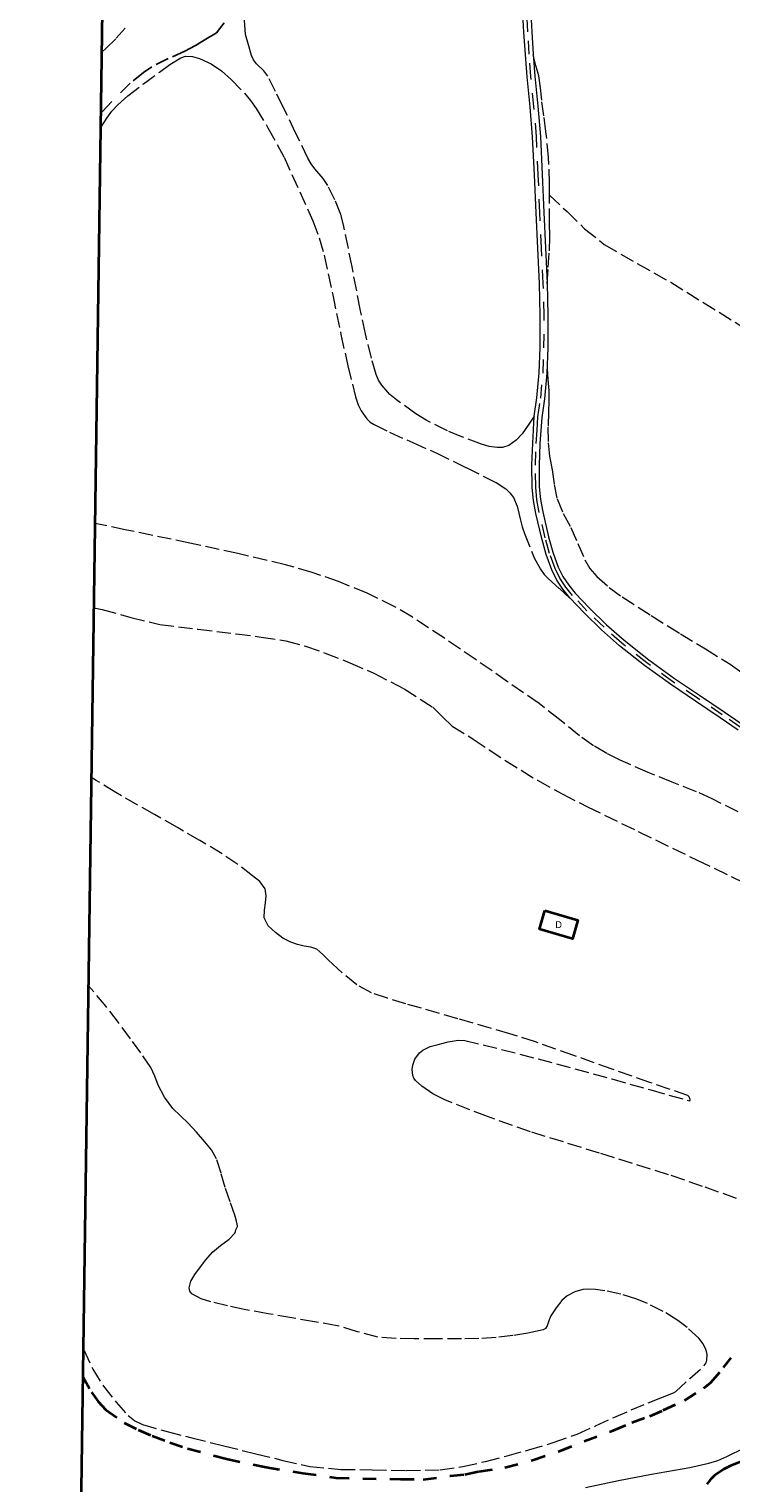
# Model space of a CAD drawing. Header units: metres. Extents: x 397317 to 400830, y 4588008 to 4590370.
# Tile 29 of 88: x 397317 to 397577, y 4589419 to 4589956. Entities that reach past the tile are written whole.
import ezdxf
from ezdxf.enums import TextEntityAlignment as Align

# ---------------------------------------------------------------- set-up
doc = ezdxf.new("R2010")
doc.units = ezdxf.units.M
doc.header["$MEASUREMENT"] = 0
doc.linetypes.add('bt5mv20_nopinta', pattern=[10, 5, -5])
doc.linetypes.add('bt5mv20_tlin1', pattern=[7, 5.25, -1.75])
for name, color, linetype, lineweight in [('ARB01_LN', 7, 'Continuous', 15), ('COB01_LN', 7, 'Continuous', 15), ('EDI01_CN', 7, 'Continuous', 15), ('EDI01_LN', 7, 'Continuous', 15), ('FLU01_LN', 7, 'Continuous', 15), ('PAR01_LN', 7, 'Continuous', 15), ('VIA16_LN', 7, 'Continuous', 15), ('VIA19_LN', 7, 'Continuous', 15), ('VIR01_LN', 7, 'Continuous', 15)]:
    doc.layers.add(name, color=color, linetype=linetype, lineweight=lineweight)
doc.styles.add('034', font='txt')

msp = doc.modelspace()

# ---------------------------------------------------------------- linework, layer by layer
at = {"layer": 'ARB01_LN', "color": 3, "linetype": 'bt5mv20_nopinta', "lineweight": 25}
for points in [[(397389.52, 4589958.24, 158.02), (397386.61, 4589954.48, 156.77), (397382.75, 4589952.14, 156.47), (397378.89, 4589949.79, 156.17), (397374.93, 4589947.7, 155.99), (397368.76, 4589945.01, 155.95), (397362.73, 4589941.96, 155.85), (397359.69, 4589939.92, 155.68), (397354.74, 4589935.91, 155.29), (397347.94, 4589929.15, 154.64), (397343.95, 4589924.75, 154.36)], [(397344.28, 4589947.42, 142.7), (397345.83, 4589948.81, 142.73), (397349.59, 4589952.47, 142.87), (397356.12, 4589959.79, 143.67)]]:
    msp.add_polyline3d(points, dxfattribs=at)
at = {"layer": 'COB01_LN', "color": 92, "linetype": 'bt5mv20_nopinta', "lineweight": 35}
for points in [[(397337.33, 4589458.71, 133.13), (397340.46, 4589452.86, 133.2), (397342.9, 4589449.45, 133.28), (397345.77, 4589446.44, 133.37), (397352.56, 4589441.6, 133.49), (397357.66, 4589438.99, 133.49), (397362.91, 4589436.77, 133.49), (397369.37, 4589434.35, 133.49), (397375.91, 4589432.16, 133.49), (397390.35, 4589428.25, 133.54), (397404.99, 4589425.19, 133.58), (397418.47, 4589423.04, 133.14), (397430.67, 4589421.31, 132.61), (397440.64, 4589421, 132.59), (397454.6, 4589420.85, 132.55), (397462.9, 4589420.69, 132.34), (397472.99, 4589422, 132.09), (397478.32, 4589422.53, 131.92), (397483.57, 4589423.66, 131.72), (397493.14, 4589425.05, 131.37), (397503.27, 4589427.85, 131.19), (397513.24, 4589431.13, 131.12), (397522.38, 4589434.86, 131.12), (397533.18, 4589438.76, 131.12), (397539.99, 4589441.72, 131.12), (397546.64, 4589444.05, 131.12), (397551.62, 4589446.23, 131.12), (397559.43, 4589449.82, 131.45), (397566.57, 4589454.33, 131.78), (397569.23, 4589456.51, 131.84), (397573.88, 4589461.96, 131.9), (397576.71, 4589465.55, 132)], [(397646.13, 4589443.92, 130.58), (397640.81, 4589443.04, 130.43), (397632.73, 4589442.35, 130.12), (397628.73, 4589441.88, 129.99), (397624.8, 4589441.04, 129.92), (397607.93, 4589435.99, 129.85), (397591.15, 4589430.37, 129.82), (397584.75, 4589428.46, 129.46), (397579.92, 4589427.05, 128.98), (397576.42, 4589425.75, 128.65), (397573.94, 4589424.54, 128.48), (397570.55, 4589422.19, 128.46), (397569.03, 4589420.71, 128.59), (397567.66, 4589418.99, 128.84)]]:
    msp.add_polyline3d(points, dxfattribs=at)
at = {"layer": 'EDI01_LN', "color": 1, "linetype": 'Continuous', "lineweight": 35}
msp.add_polyline3d([(397507.92, 4589630.63, 137.85), (397520.06, 4589627.13, 138.38), (397518.06, 4589620.2, 138.32), (397505.92, 4589623.7, 137.79), (397507.92, 4589630.63, 137.85)], dxfattribs=at)
at = {"layer": 'FLU01_LN', "color": 150, "linetype": 'Continuous', "lineweight": 15}
msp.add_polyline3d([(397522.93, 4589417.72, 128.16), (397535.09, 4589420.27, 128.11), (397547.26, 4589422.58, 128.1), (397561.42, 4589425.08, 128.14), (397568.41, 4589426.65, 128.15), (397571.82, 4589427.74, 128.15), (397575.15, 4589429.11, 128.15), (397581.59, 4589432.4, 128.12), (397590.9, 4589437.81, 128.04), (397600.18, 4589443.25, 127.97), (397614.81, 4589451.43, 127.95), (397629.59, 4589459.42, 127.93), (397634.34, 4589461.48, 127.8), (397641.81, 4589463.62, 127.41), (397649.42, 4589465.31, 127.17), (397657.94, 4589466.97, 127.16), (397659.8, 4589467.27, 127.16)], dxfattribs=at)
at = {"layer": 'PAR01_LN', "color": 3, "linetype": 'bt5mv20_tlin1', "lineweight": 15}
for points in [[(397503.94, 4589812.99, 158.39), (397501.71, 4589809.78, 158.64), (397499.47, 4589806.57, 158.88), (397497.32, 4589804.14, 158.93), (397494.63, 4589802.28, 158.88), (397492.21, 4589801.54, 158.89), (397490.28, 4589801.46, 158.9), (397487.34, 4589801.9, 158.91), (397484.53, 4589802.73, 158.93), (397477.25, 4589805.38, 159.15), (397471.92, 4589807.61, 159.45), (397464.11, 4589811.56, 159.91), (397460.29, 4589813.89, 159.45), (397453.1, 4589819.07, 159.45), (397450.7, 4589821.1, 159.45), (397447.65, 4589824.47, 159.92), (397446.48, 4589826.38, 159.88), (397445.61, 4589828.47, 159.85), (397443.86, 4589834.44, 159.81), (397441.67, 4589843.43, 159.77), (397439.73, 4589852.48, 159.79), (397436.71, 4589868.1, 160.04), (397433.56, 4589883.7, 160.27), (397432.52, 4589887.46, 160.29), (397430.39, 4589892.92, 160.32), (397427.74, 4589898.18, 160.35), (397426, 4589900.77, 160.36), (397422.99, 4589904.37, 160.38), (397421.58, 4589906.22, 160.38), (397420.39, 4589908.21, 160.39), (397415.84, 4589917.65, 160.4), (397411.29, 4589927.11, 160.62), (397408.45, 4589932.82, 160.93), (397405.56, 4589938.49, 161.27), (397404.11, 4589940.46, 161.41), (397401.42, 4589943.09, 161.64), (397400.27, 4589944.5, 161.72), (397399.51, 4589946.12, 161.75), (397398.4, 4589950.02, 161.75), (397397.3, 4589953.93, 161.75), (397396.82, 4589960.56, 161.84)], [(397343.87, 4589919.53, 154.12), (397346.1, 4589922.96, 154.08), (397348.03, 4589925.54, 154.06), (397350.22, 4589927.93, 154.05), (397353.89, 4589931.2, 154.05), (397359.63, 4589935.67, 154.08), (397365.54, 4589940, 154.15), (397369.45, 4589942.81, 154.31), (397373.51, 4589945.31, 154.46), (397375.13, 4589945.84, 154.45), (397377.8, 4589945.75, 154.38), (397380.4, 4589944.99, 154.35), (397384.61, 4589943.08, 154.42), (397388.49, 4589940.44, 154.49), (397392.11, 4589937.24, 154.5), (397397.01, 4589932.21, 154.48), (397399.22, 4589929.5, 154.48), (397401.25, 4589926.59, 154.49), (397405.64, 4589919.48, 154.62), (397411.6, 4589908.63, 154.93), (397422.27, 4589885.12, 154.97), (397424.6, 4589878.87, 154.84), (397426.44, 4589872.47, 154.68), (397429.57, 4589857.83, 154.28), (397432.56, 4589843.16, 153.85), (397435.15, 4589831.67, 153.41), (397437.96, 4589820.23, 152.99), (397438.96, 4589817.21, 152.95), (397440, 4589815.01, 152.96), (397442.1, 4589812.09, 152.99), (397443.4, 4589810.89, 152.99), (397444.87, 4589809.92, 152.97), (397450.54, 4589807.1, 152.84), (397459.14, 4589803.32, 152.6), (397467.7, 4589799.49, 152.42), (397478.81, 4589794.1, 152.27), (397489.87, 4589788.55, 152.12), (397493.44, 4589786.21, 152.06), (397494.98, 4589784.72, 152.03), (397496.28, 4589782.98, 152), (397497.72, 4589779.79, 151.98), (397498.91, 4589774.71, 152.01), (397499.5, 4589772.17, 152.01), (397500.35, 4589769.73, 151.99), (397504, 4589760.76, 151.8), (397506.24, 4589756.55, 151.69), (397507.63, 4589754.66, 151.63), (397509.27, 4589752.97, 151.56), (397513.25, 4589749.43, 151.41), (397517.24, 4589745.88, 151.26)], [(397509.62, 4589894.64, 162.84), (397509.64, 4589898.93, 162.88), (397509.28, 4589908.5, 163.3), (397508.31, 4589918.04, 163.68), (397507.54, 4589923.86, 163.71), (397506.75, 4589929.67, 163.72), (397506.32, 4589934.17, 163.9), (397505.62, 4589938.61, 164.02), (397504.6, 4589942.5, 164), (397503.58, 4589946.38, 163.98)], [(397508.73, 4589861.95, 160.15), (397509.17, 4589868.01, 160.76), (397509.6, 4589874.07, 161.37), (397509.69, 4589879.27, 162.01), (397509.6, 4589884.47, 162.59), (397509.62, 4589891.69, 162.81), (397509.62, 4589894.64, 162.84)], [(397509.62, 4589894.64, 162.84), (397516.11, 4589888.53, 162.87), (397522.59, 4589882.21, 162.89), (397529.84, 4589876.38, 162.9), (397542.04, 4589869.33, 162.87), (397554.4, 4589862.48, 162.81), (397582.38, 4589845.05, 162.61), (397610.34, 4589827.59, 162.41), (397627.73, 4589815.79, 162.31), (397645.11, 4589803.93, 162.22), (397658.74, 4589795.49, 162.34), (397672.56, 4589787.41, 162.04), (397680.67, 4589782.84, 161.5), (397688.77, 4589778.26, 160.96)], [(397508.72, 4589830.67, 159.59), (397509.02, 4589826.59, 159.4), (397509.32, 4589822.51, 159.21), (397509.34, 4589818.58, 159.18), (397509.18, 4589814.64, 159.18), (397509.05, 4589808.95, 158.99), (397509.07, 4589803.26, 158.75), (397509.66, 4589798.26, 158.49), (397510.55, 4589793.29, 158.22), (397511.32, 4589787.88, 157.92), (397512.38, 4589782.51, 157.72), (397514.71, 4589777.14, 157.67), (397517.48, 4589771.95, 157.68), (397520.02, 4589766.02, 157.68), (397522.6, 4589760.08, 157.68), (397524.54, 4589756.8, 157.69), (397527.06, 4589753.9, 157.7), (397531.59, 4589749.87, 157.71), (397536.45, 4589746.36, 157.71), (397547.18, 4589739.51, 157.72), (397557.95, 4589732.75, 157.73), (397567.17, 4589727.16, 157.79), (397576.35, 4589721.5, 157.84), (397585.23, 4589715.31, 157.56)], [(397579.29, 4589667.04, 147.55), (397569.69, 4589671.84, 147.54), (397563.87, 4589674.46, 147.64), (397554.95, 4589677.96, 147.81), (397546.04, 4589681.52, 148.02), (397535.74, 4589686.07, 148.32), (397530.72, 4589688.6, 148.49), (397525.86, 4589691.46, 148.68), (397520.68, 4589695.15, 148.98), (397513.29, 4589701.14, 149.55), (397505.77, 4589706.96, 149.95), (397494.14, 4589715.07, 150.17), (397482.48, 4589723.13, 150.37), (397470.79, 4589731.07, 150.63), (397458.98, 4589738.86, 150.9), (397452.48, 4589742.72, 151.14), (397442.29, 4589747.71, 151.64), (397431.74, 4589751.98, 151.91), (397422.02, 4589755.4, 151.91), (397412.13, 4589758.2, 151.9), (397394.49, 4589762.36, 151.88), (397376.8, 4589766.24, 151.86), (397352.95, 4589771.14, 151.6), (397341.8, 4589773.43, 151.51)], [(397341.36, 4589742.29, 137), (397344.4, 4589741.74, 136.96), (397354.99, 4589738.8, 136.83), (397365.66, 4589736.22, 136.77), (397379.79, 4589734.42, 136.88), (397393.94, 4589732.76, 137.04), (397403.09, 4589731.55, 137.07), (397412.23, 4589730.15, 137.04), (397419.56, 4589728.21, 136.93), (397426.73, 4589725.62, 136.82), (397435.82, 4589722.07, 136.72), (397444.78, 4589718.17, 136.67), (397455.95, 4589712.41, 136.67), (397466.55, 4589705.67, 136.67), (397470.06, 4589702.15, 136.67), (397473.61, 4589698.7, 136.67), (397480.92, 4589694.21, 136.6), (397481.43, 4589693.87, 136.56), (397487.27, 4589689.96, 136.31), (397493.14, 4589686.08, 136.35), (397505.14, 4589678.67, 136.56), (397514.33, 4589673.65, 136.51), (397523.65, 4589668.94, 136.47), (397542.41, 4589659.78, 136.36), (397564.14, 4589649.24, 136.16), (397585.92, 4589638.75, 135.89)], [(397429.62, 4589610.81, 135.17), (397427.96, 4589612.33, 135.13), (397425.91, 4589614.41, 135.13), (397423.68, 4589616.34, 135.13), (397421.41, 4589617.05, 135.13), (397419.03, 4589617.42, 135.13), (397416.58, 4589618.13, 135.13), (397414.14, 4589618.93, 135.13), (397411.15, 4589620.46, 135.13), (397408.39, 4589622.55, 135.14), (397405.74, 4589625, 135.15), (397404.24, 4589627.99, 135.15), (397404.38, 4589630.72, 135.15), (397404.77, 4589633.46, 135.15), (397404.96, 4589636.05, 135.15), (397404.61, 4589638.64, 135.15), (397402.64, 4589641.33, 135.15), (397399.98, 4589643.39, 135.15), (397394.46, 4589647.64, 135.17), (397388.75, 4589651.52, 135.23), (397380.5, 4589656.41, 135.43), (397372.21, 4589661.21, 135.74), (397363.7, 4589666.05, 136.1), (397349.43, 4589674.15, 136.4), (397342.2, 4589678.65, 136.45), (397340.47, 4589679.73, 136.46)], [(397578.66, 4589524.39, 132.91), (397566.16, 4589528.83, 132.91), (397553.61, 4589533.14, 132.91), (397528.11, 4589541.07, 132.69), (397502.59, 4589549, 132.22), (397486.71, 4589554.58, 131.81), (397470.98, 4589560.72, 131.41), (397466.55, 4589562.95, 131.34), (397462.52, 4589565.82, 131.3), (397460.12, 4589567.93, 131.27), (397459.5, 4589568.73, 131.26), (397459.09, 4589569.69, 131.26), (397458.88, 4589571.95, 131.25), (397459.14, 4589573.58, 131.25), (397459.92, 4589575.72, 131.25), (397461.6, 4589578.15, 131.26), (397462.82, 4589579.14, 131.27), (397465.58, 4589580.45, 131.41), (397468.47, 4589581.25, 131.56), (397472.16, 4589582.2, 131.56), (397475.86, 4589582.84, 131.53), (397478.28, 4589582.65, 131.56), (397491.87, 4589579.4, 131.97), (397505.44, 4589575.86, 132.42), (397532.57, 4589568.54, 133.32), (397546.98, 4589564.41, 133.69), (397561.28, 4589560.46, 134.07), (397561.52, 4589560.56, 134.12), (397561.55, 4589560.92, 134.22), (397561.17, 4589561.92, 134.45), (397560.73, 4589562.32, 134.52), (397546.72, 4589567.21, 134.77), (397532.71, 4589572.08, 134.92), (397518.6, 4589577.16, 135.02), (397504.46, 4589582.17, 135.12), (397494.93, 4589585.16, 135.17), (397475.77, 4589590.68, 135.26), (397456.61, 4589596.2, 135.35), (397449.82, 4589598.26, 135.35), (397443.9, 4589600.25, 135.35), (397438.41, 4589603.17, 135.35), (397433.06, 4589607.65, 135.24), (397431.28, 4589609.28, 135.2), (397430.96, 4589609.57, 135.19), (397429.85, 4589610.59, 135.17), (397429.62, 4589610.81, 135.17)], [(397394.08, 4589515.97, 133), (397393.5, 4589517.85, 133.06), (397391.69, 4589523.13, 133.44), (397389.89, 4589528.4, 133.82), (397388.33, 4589533.68, 134.21), (397386.66, 4589538.95, 134.58), (397384.79, 4589542.31, 134.68), (397382.33, 4589545.33, 134.66), (397379.28, 4589548.8, 134.67), (397376.14, 4589552.17, 134.68), (397373.28, 4589554.84, 134.72), (397370.46, 4589557.57, 134.75), (397367.49, 4589561.71, 134.76), (397365.08, 4589566.2, 134.77), (397363.84, 4589569.54, 134.77), (397362.41, 4589572.76, 134.77), (397358.71, 4589578.07, 134.9), (397354.88, 4589583.29, 135.07), (397350.44, 4589589.31, 135.11), (397345.86, 4589595.23, 135.15), (397339.38, 4589602.89, 135.37)], [(397337.47, 4589468.95, 133.81), (397337.66, 4589468.5, 133.81), (397340.95, 4589461.4, 133.81), (397344.85, 4589455.09, 133.81), (397349.58, 4589449.25, 133.81), (397353.98, 4589444.32, 133.81), (397356.47, 4589442.3, 133.81), (397359.33, 4589440.93, 133.81), (397368.4, 4589438.36, 133.81), (397377.52, 4589436.05, 133.81), (397389.36, 4589433.11, 133.81), (397401.2, 4589430.18, 133.81), (397411.08, 4589427.74, 133.83), (397421.06, 4589425.52, 133.85), (397432.57, 4589424.41, 133.81), (397444.13, 4589424.27, 133.69), (397456.66, 4589423.94, 133.36), (397469.18, 4589424.25, 133.03), (397477.66, 4589425.45, 133.01), (397486.03, 4589427.37, 132.98), (397494.03, 4589429.43, 132.83), (397501.98, 4589431.65, 132.67), (397510.98, 4589434.29, 132.48), (397519.81, 4589437.42, 132.38), (397526.64, 4589440.46, 132.38), (397533.42, 4589443.57, 132.38), (397539.74, 4589446.33, 132.38), (397546.1, 4589449.01, 132.38), (397550.73, 4589450.85, 132.09), (397555.35, 4589452.7, 131.8), (397556.28, 4589453.1, 131.8), (397561.47, 4589457.89, 131.95), (397566.67, 4589462.68, 132.1), (397567.42, 4589463.67, 132.12), (397567.77, 4589464.71, 132.14), (397567.8, 4589466.78, 132.15), (397567.41, 4589468.42, 132.16), (397566.32, 4589470.79, 132.18), (397564.8, 4589472.77, 132.2), (397560.43, 4589476.77, 132.35), (397557.02, 4589479.35, 132.5), (397551.63, 4589482.71, 132.73), (397545.76, 4589485.61, 132.86), (397541.86, 4589487.2, 132.88), (397535.99, 4589489.07, 132.88), (397530.08, 4589490.35, 132.88), (397526.58, 4589490.82, 132.88), (397523.9, 4589490.91, 132.87), (397521.89, 4589490.74, 132.87), (397518.92, 4589489.98, 132.86), (397516.08, 4589488.44, 132.85), (397514.17, 4589486.77, 132.79), (397512.03, 4589483.99, 132.59), (397510.13, 4589481.07, 132.46), (397509.48, 4589479.64, 132.58), (397508.73, 4589477.32, 133), (397508.16, 4589476.43, 133.18), (397507.28, 4589475.93, 133.23), (397504.43, 4589475.29, 133.16), (397501.59, 4589474.65, 133.09), (397496.06, 4589473.82, 133.25), (397489.91, 4589473.05, 133.34), (397483.53, 4589472.69, 133.33), (397477.14, 4589472.59, 133.34), (397468.4, 4589472.54, 133.42), (397459.65, 4589472.56, 133.51), (397452.93, 4589472.69, 133.59), (397446.22, 4589473.2, 133.69), (397438.67, 4589475.22, 133.89), (397431.17, 4589477.43, 134.1), (397422.83, 4589478.86, 134.17), (397414.49, 4589480.3, 134.12), (397405.69, 4589481.84, 133.99), (397396.89, 4589483.39, 133.85), (397390.71, 4589484.71, 133.74), (397384.56, 4589486.24, 133.62), (397380.92, 4589487.28, 133.44), (397377.51, 4589489.2, 133.25), (397376.8, 4589490.2, 133.23), (397376.57, 4589491.44, 133.21), (397377.21, 4589493.86, 133.18), (397378.69, 4589496.29, 133.17), (397380.35, 4589498.66, 133.15), (397382.71, 4589501.7, 133.09), (397385.19, 4589504.62, 133.03), (397388.17, 4589506.98, 133.02), (397391.31, 4589509.34, 133.01), (397393.36, 4589511.55, 133.01), (397393.61, 4589512.19, 133.01), (397393.83, 4589512.75, 133.01), (397394.36, 4589514.07, 133.01), (397394.35, 4589514.14, 133.01), (397394.22, 4589515.06, 133), (397394.18, 4589515.32, 133), (397394.08, 4589515.97, 133)]]:
    msp.add_polyline3d(points, dxfattribs=at)
at = {"layer": 'VIA16_LN', "color": 42, "linetype": 'bt5mv20_nopinta', "lineweight": 15}
msp.add_polyline3d([(397580.05, 4589698.31, 147.91), (397573.4, 4589702.82, 148.1), (397564.22, 4589709, 148.21), (397555.03, 4589715.18, 148.36), (397545.51, 4589722.05, 149.06), (397536.28, 4589729.32, 149.94), (397529.74, 4589735.13, 150.32), (397523.44, 4589741.23, 150.71), (397518.09, 4589746.91, 151.28), (397515.65, 4589749.96, 151.69), (397513.42, 4589753.23, 152.13), (397511.66, 4589756.82, 152.59), (397509.63, 4589762.42, 153.29), (397508.01, 4589768.19, 153.99), (397505.81, 4589777.46, 155.1), (397504.99, 4589782.13, 155.65), (397504.5, 4589786.84, 156.2), (397504.42, 4589794.92, 157.26), (397504.73, 4589803.02, 158), (397505.04, 4589807.89, 158.2), (397505.35, 4589812.75, 158.39), (397506.37, 4589819.65, 159.07), (397507.22, 4589828.97, 159.56), (397507.57, 4589838.32, 159.72), (397507.6, 4589850.21, 159.93), (397507.3, 4589862.09, 160.15), (397506.69, 4589875.09, 160.42), (397506.07, 4589888.09, 160.73), (397505.45, 4589902.15, 161.24), (397504.8, 4589916.21, 161.96), (397503.87, 4589927.29, 162.8), (397502.76, 4589938.37, 163.59), (397502.13, 4589946.58, 164), (397501.6, 4589954.81, 164.28), (397500.99, 4589965.91, 164.65)], dxfattribs=at)
at = {"layer": 'VIA19_LN', "color": 7, "linetype": 'Continuous', "lineweight": 15}
for points in [[(397579.29, 4589697.23, 147.91), (397572.66, 4589701.73, 148.1), (397563.48, 4589707.91, 148.21), (397554.28, 4589714.1, 148.36), (397544.72, 4589721, 149.06), (397535.43, 4589728.31, 149.94), (397528.85, 4589734.16, 150.32), (397522.5, 4589740.3, 150.71), (397517.09, 4589746.04, 151.28), (397514.59, 4589749.17, 151.69), (397512.28, 4589752.57, 152.13), (397510.44, 4589756.31, 152.59), (397508.38, 4589762.02, 153.29), (397506.73, 4589767.86, 153.99), (397504.52, 4589777.19, 155.1), (397503.68, 4589781.95, 155.65), (397503.18, 4589786.77, 156.2), (397503.1, 4589794.94, 157.26), (397503.41, 4589803.09, 158), (397503.72, 4589807.97, 158.2), (397503.94, 4589812.99, 158.39), (397504.94, 4589819.82, 159.07), (397505.78, 4589829.06, 159.56), (397506.13, 4589838.35, 159.72), (397506.16, 4589850.19, 159.93), (397505.87, 4589862.04, 160.15), (397505.25, 4589875.02, 160.42), (397504.64, 4589888.02, 160.73), (397504.01, 4589902.09, 161.24), (397503.37, 4589916.12, 161.96), (397502.44, 4589927.16, 162.8), (397501.33, 4589938.24, 163.59), (397500.69, 4589946.48, 164), (397500.17, 4589954.72, 164.28), (397499.56, 4589965.83, 164.65)], [(397502.42, 4589965.98, 164.65), (397503.03, 4589954.9, 164.28), (397503.56, 4589946.68, 164), (397504.19, 4589938.5, 163.59), (397505.3, 4589927.42, 162.8), (397506.23, 4589916.3, 161.96), (397506.88, 4589902.22, 161.24), (397507.5, 4589888.16, 160.73), (397508.12, 4589875.16, 160.42), (397508.73, 4589862.14, 160.15), (397509.03, 4589850.22, 159.93), (397509.01, 4589838.29, 159.72), (397508.65, 4589828.88, 159.56), (397507.8, 4589819.48, 159.07), (397506.77, 4589812.51, 158.39), (397506.36, 4589807.8, 158.2), (397506.05, 4589802.95, 158), (397505.74, 4589794.9, 157.26), (397505.82, 4589786.91, 156.2), (397506.29, 4589782.31, 155.65), (397507.1, 4589777.73, 155.1), (397509.29, 4589768.52, 153.99), (397510.89, 4589762.82, 153.29), (397512.87, 4589757.34, 152.59), (397514.56, 4589753.89, 152.13), (397516.71, 4589750.74, 151.69), (397519.09, 4589747.78, 151.28), (397524.38, 4589742.16, 150.71), (397530.64, 4589736.09, 150.32), (397537.13, 4589730.33, 149.94), (397546.3, 4589723.1, 149.06), (397555.78, 4589716.26, 148.36), (397564.95, 4589710.1, 148.21), (397574.14, 4589703.91, 148.1), (397580.8, 4589699.39, 147.91)]]:
    msp.add_polyline3d(points, dxfattribs=at)
at = {"layer": 'VIR01_LN', "color": 7, "linetype": 'Continuous', "lineweight": 35, "flags": 128}
msp.add_lwpolyline([(397350.28, 4590369.96), (400830.34, 4590321.33), (400798.6, 4588008.28), (397317.41, 4588056.91)], close=True, dxfattribs=at)

# ---------------------------------------------------------------- texts
at = {"layer": 'EDI01_CN', "color": 251, "linetype": 'Continuous', "lineweight": 0, "style": '034'}
msp.add_text('D', height=2.5, dxfattribs=at).set_placement((397512.99, 4589625.41), align=Align.MIDDLE_CENTER)

doc.saveas('drawing.dxf')
